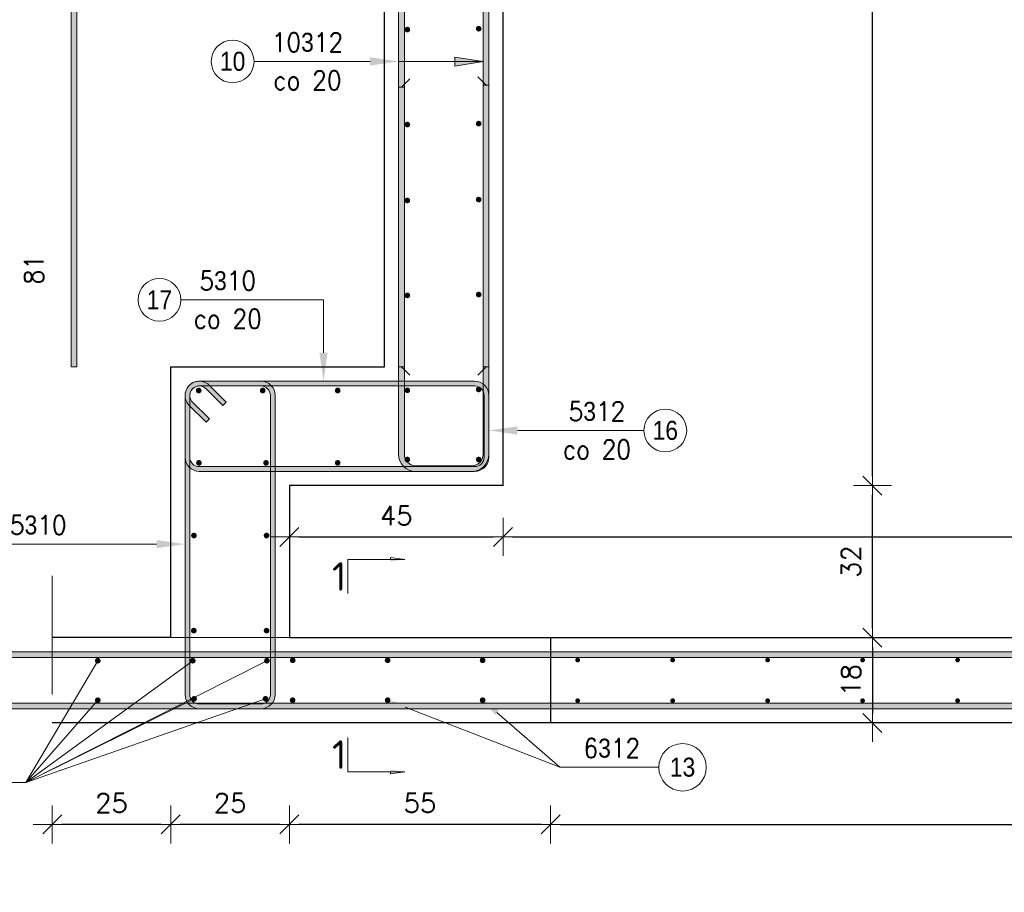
# Model space of a CAD drawing. Extents: x 72518 to 104580, y -134755 to -121361.
# Tile 16 of 47: x 81852 to 83926, y -128189 to -126351. Entities that reach past the tile are written whole.
import ezdxf

# ---------------------------------------------------------------- set-up
doc = ezdxf.new("R2010")
doc.units = 0
doc.header["$LTSCALE"] = 5
doc.header["$MEASUREMENT"] = 0
doc.linetypes.add('DASHED', pattern=[0.75, 0.5, -0.25])
for name, color, linetype, lineweight in [('AutoCAD_Structural_Detailing_deskowanie', 2, 'Continuous', 30), ('AutoCAD_Structural_Detailing_kształt pręta', 7, 'Continuous', 13), ('AutoCAD_Structural_Detailing_opis kształtu pręta', 7, 'Continuous', 13), ('AutoCAD_Structural_Detailing_opis rozkładu', 7, 'Continuous', 13), ('AutoCAD_Structural_Detailing_pręt wyrzucony', 7, 'Continuous', 13), ('AutoCAD_Structural_Detailing_pręty punktowe', 7, 'Continuous', 40), ('AutoCAD_Structural_Detailing_symbole graficzne', 7, 'Continuous', 13), ('PS HATCH', 252, 'Continuous', 9), ('PS_DIM', 4, 'Continuous', 13), ('PS_POS', 1, 'Continuous', 15), ('PS_SOLID', 7, 'Continuous', 20)]:
    doc.layers.add(name, color=color, linetype=linetype, lineweight=lineweight)
doc.styles.add('marta_B', font='isocpeur.ttf')
doc.styles.add('r-gil', font='GIL_____.TTF', dxfattribs={"width": 0.9})
doc.styles.add('r-simplex', font='simplex.shx', dxfattribs={"width": 0.9})
doc.styles.add('styl2M', font='simplex.shx')
doc.dimstyles.new('RBCT DIM 20_M', dxfattribs={"dimtxt": 40, "dimasz": 20, "dimexe": 20, "dimexo": 150, "dimgap": 25, "dimtad": 1, "dimdec": 1, "dimlfac": 0.1, "dimzin": 9, "dimdsep": 46, "dimtxsty": 'styl2M', "dimblk": 'dimznak', "dimcen": 40, "dimse1": 1, "dimse2": 1, "dimclrd": 8, "dimclre": 8, "dimclrt": 4, "dimadec": 0, "dimazin": 0, "dimtfac": 1, "dimtdec": 1, "dimtix": 1, "dimtmove": 2, "dimatfit": 3, "dimldrblk": 'dimznak', "dimfxl": 5, "dimfxlon": 1, "dimarcsym": 0})

# ---------------------------------------------------------------- blocks, each defined once
blk = doc.blocks.new('dimznak')
at = {"color": 0}
for points in [[(0, 2), (0, -2)], [(-2, 0), (2, 0)]]:
    blk.add_lwpolyline(points, dxfattribs=at)
at = {"color": 3}
blk.add_lwpolyline([(1, 1), (-1, -1)], dxfattribs=at)
blk = doc.blocks.new('*D47')
at = {"layer": 'Defpoints', "color": 0, "transparency": 16777216}
for p in [(82970.4, -127832.7), (85870.4, -127832.7), (85870.4, -128046.3)]:
    blk.add_point(p, dxfattribs=at)
at = {"layer": 'PS_DIM', "color": 8, "lineweight": -2, "transparency": 16777216}
blk.add_line((82990.4, -128046.3), (85850.4, -128046.3), dxfattribs=at)
at = {"layer": 'PS_DIM', "color": 8, "lineweight": -2, "transparency": 16777216, "xscale": 20, "yscale": 20, "zscale": 20, "rotation": 180}
blk.add_blockref('dimznak', (82970.4, -128046.3), dxfattribs=at)
at = {"layer": 'PS_DIM', "color": 8, "lineweight": -2, "transparency": 16777216, "xscale": 20, "yscale": 20, "zscale": 20}
blk.add_blockref('dimznak', (85870.4, -128046.3), dxfattribs=at)
at = {"layer": 'PS_DIM', "color": 4, "transparency": 16777216, "insert": (84420.4, -128001.3), "char_height": 40, "attachment_point": 5, "style": 'styl2M', "bg_fill": 3, "box_fill_scale": 1.25, "bg_fill_color": 256, "bg_fill_true_color": 13158600, "bg_fill_transparency": 0}
blk.add_mtext('290', dxfattribs=at)
blk = doc.blocks.new('*D48')
at = {"layer": 'Defpoints', "color": 0, "transparency": 16777216}
for p in [(82870.4, -127332.7), (83648, -127332.7), (83405.4, -127652.7)]:
    blk.add_point(p, dxfattribs=at)
at = {"layer": 'PS_DIM', "color": 8, "lineweight": -2, "transparency": 16777216}
blk.add_line((83648, -127632.7), (83648, -127352.7), dxfattribs=at)
at = {"layer": 'PS_DIM', "color": 8, "lineweight": -2, "transparency": 16777216, "xscale": 20, "yscale": 20, "zscale": 20}
for p, rotation in [((83648, -127332.7), 90), ((83648, -127652.7), 270)]:
    blk.add_blockref('dimznak', p, dxfattribs=dict(at, rotation=rotation))
at = {"layer": 'PS_DIM', "color": 4, "transparency": 16777216, "insert": (83603, -127492.7), "char_height": 40, "attachment_point": 5, "rotation": 90, "style": 'styl2M', "bg_fill": 3, "box_fill_scale": 1.25, "bg_fill_color": 256, "bg_fill_true_color": 13158600, "bg_fill_transparency": 0}
blk.add_mtext('32', dxfattribs=at)
blk = doc.blocks.new('*D49')
at = {"layer": 'Defpoints', "color": 0, "transparency": 16777216}
for p in [(83420.4, -124832.7), (83648, -124832.7), (82870.4, -127332.7)]:
    blk.add_point(p, dxfattribs=at)
at = {"layer": 'PS_DIM', "color": 8, "lineweight": -2, "transparency": 16777216}
blk.add_line((83648, -127312.7), (83648, -124852.7), dxfattribs=at)
at = {"layer": 'PS_DIM', "color": 8, "lineweight": -2, "transparency": 16777216, "xscale": 20, "yscale": 20, "zscale": 20}
for p, rotation in [((83648, -124832.7), 90), ((83648, -127332.7), 270)]:
    blk.add_blockref('dimznak', p, dxfattribs=dict(at, rotation=rotation))
at = {"layer": 'PS_DIM', "color": 4, "transparency": 16777216, "insert": (83603, -126082.7), "char_height": 40, "attachment_point": 5, "rotation": 90, "style": 'styl2M', "bg_fill": 3, "box_fill_scale": 1.25, "bg_fill_color": 256, "bg_fill_true_color": 13158600, "bg_fill_transparency": 0}
blk.add_mtext('250', dxfattribs=at)
blk = doc.blocks.new('*D51')
at = {"layer": 'Defpoints', "color": 0, "transparency": 16777216}
for p in [(82420.4, -127492.7), (82970.4, -127832.7), (82420.4, -128046.3)]:
    blk.add_point(p, dxfattribs=at)
at = {"layer": 'PS_DIM', "color": 8, "lineweight": -2, "transparency": 16777216}
blk.add_line((82950.4, -128046.3), (82440.4, -128046.3), dxfattribs=at)
at = {"layer": 'PS_DIM', "color": 8, "lineweight": -2, "transparency": 16777216, "xscale": 20, "yscale": 20, "zscale": 20, "rotation": 180}
blk.add_blockref('dimznak', (82420.4, -128046.3), dxfattribs=at)
at = {"layer": 'PS_DIM', "color": 8, "lineweight": -2, "transparency": 16777216, "xscale": 20, "yscale": 20, "zscale": 20}
blk.add_blockref('dimznak', (82970.4, -128046.3), dxfattribs=at)
at = {"layer": 'PS_DIM', "color": 4, "transparency": 16777216, "insert": (82695.4, -128001.3), "char_height": 40, "attachment_point": 5, "style": 'styl2M', "bg_fill": 3, "box_fill_scale": 1.25, "bg_fill_color": 256, "bg_fill_true_color": 13158600, "bg_fill_transparency": 0}
blk.add_mtext('55', dxfattribs=at)
blk = doc.blocks.new('*D52')
at = {"layer": 'Defpoints', "color": 0, "transparency": 16777216}
for p in [(82170.6, -127492.7), (82420.4, -127492.7), (82170.6, -128046.3)]:
    blk.add_point(p, dxfattribs=at)
at = {"layer": 'PS_DIM', "color": 8, "lineweight": -2, "transparency": 16777216}
blk.add_line((82400.4, -128046.3), (82190.6, -128046.3), dxfattribs=at)
at = {"layer": 'PS_DIM', "color": 8, "lineweight": -2, "transparency": 16777216, "xscale": 20, "yscale": 20, "zscale": 20, "rotation": 180}
blk.add_blockref('dimznak', (82170.6, -128046.3), dxfattribs=at)
at = {"layer": 'PS_DIM', "color": 8, "lineweight": -2, "transparency": 16777216, "xscale": 20, "yscale": 20, "zscale": 20}
blk.add_blockref('dimznak', (82420.4, -128046.3), dxfattribs=at)
at = {"layer": 'PS_DIM', "color": 4, "transparency": 16777216, "insert": (82295.5, -128001.3), "char_height": 40, "attachment_point": 5, "style": 'styl2M', "bg_fill": 3, "box_fill_scale": 1.25, "bg_fill_color": 256, "bg_fill_true_color": 13158600, "bg_fill_transparency": 0}
blk.add_mtext('25', dxfattribs=at)
blk = doc.blocks.new('*D53')
at = {"layer": 'Defpoints', "color": 0, "transparency": 16777216}
for p in [(82170.6, -127492.7), (81920.9, -127522.7), (81920.9, -128046.3)]:
    blk.add_point(p, dxfattribs=at)
at = {"layer": 'PS_DIM', "color": 8, "lineweight": -2, "transparency": 16777216}
blk.add_line((82150.6, -128046.3), (81940.9, -128046.3), dxfattribs=at)
at = {"layer": 'PS_DIM', "color": 8, "lineweight": -2, "transparency": 16777216, "xscale": 20, "yscale": 20, "zscale": 20, "rotation": 180}
blk.add_blockref('dimznak', (81920.9, -128046.3), dxfattribs=at)
at = {"layer": 'PS_DIM', "color": 8, "lineweight": -2, "transparency": 16777216, "xscale": 20, "yscale": 20, "zscale": 20}
blk.add_blockref('dimznak', (82170.6, -128046.3), dxfattribs=at)
at = {"layer": 'PS_DIM', "color": 4, "transparency": 16777216, "insert": (82045.8, -128001.3), "char_height": 40, "attachment_point": 5, "style": 'styl2M', "bg_fill": 3, "box_fill_scale": 1.25, "bg_fill_color": 256, "bg_fill_true_color": 13158600, "bg_fill_transparency": 0}
blk.add_mtext('25', dxfattribs=at)
blk = doc.blocks.new('*D60')
at = {"layer": 'Defpoints', "color": 0, "transparency": 16777216}
for p in [(82420.4, -127332.7), (82870.4, -127332.7), (82870.4, -127440.7)]:
    blk.add_point(p, dxfattribs=at)
at = {"layer": 'PS_DIM', "color": 8, "lineweight": -2, "transparency": 16777216}
blk.add_line((82440.4, -127440.7), (82850.4, -127440.7), dxfattribs=at)
at = {"layer": 'PS_DIM', "color": 8, "lineweight": -2, "transparency": 16777216, "xscale": 20, "yscale": 20, "zscale": 20, "rotation": 180}
blk.add_blockref('dimznak', (82420.4, -127440.7), dxfattribs=at)
at = {"layer": 'PS_DIM', "color": 8, "lineweight": -2, "transparency": 16777216, "xscale": 20, "yscale": 20, "zscale": 20}
blk.add_blockref('dimznak', (82870.4, -127440.7), dxfattribs=at)
at = {"layer": 'PS_DIM', "color": 4, "transparency": 16777216, "insert": (82645.4, -127395.7), "char_height": 40, "attachment_point": 5, "style": 'styl2M', "bg_fill": 3, "box_fill_scale": 1.25, "bg_fill_color": 256, "bg_fill_true_color": 13158600, "bg_fill_transparency": 0}
blk.add_mtext('45', dxfattribs=at)
blk = doc.blocks.new('*D61')
at = {"layer": 'Defpoints', "color": 0, "transparency": 16777216}
for p in [(82870.4, -127332.7), (85970.4, -127332.7), (85970.4, -127440.7)]:
    blk.add_point(p, dxfattribs=at)
at = {"layer": 'PS_DIM', "color": 8, "lineweight": -2, "transparency": 16777216}
blk.add_line((82890.4, -127440.7), (85950.4, -127440.7), dxfattribs=at)
at = {"layer": 'PS_DIM', "color": 8, "lineweight": -2, "transparency": 16777216, "xscale": 20, "yscale": 20, "zscale": 20, "rotation": 180}
blk.add_blockref('dimznak', (82870.4, -127440.7), dxfattribs=at)
at = {"layer": 'PS_DIM', "color": 8, "lineweight": -2, "transparency": 16777216, "xscale": 20, "yscale": 20, "zscale": 20}
blk.add_blockref('dimznak', (85970.4, -127440.7), dxfattribs=at)
at = {"layer": 'PS_DIM', "color": 4, "transparency": 16777216, "insert": (84420.4, -127395.7), "char_height": 40, "attachment_point": 5, "style": 'styl2M', "bg_fill": 3, "box_fill_scale": 1.25, "bg_fill_color": 256, "bg_fill_true_color": 13158600, "bg_fill_transparency": 0}
blk.add_mtext('310', dxfattribs=at)
blk = doc.blocks.new('*D118')
at = {"layer": 'Defpoints', "color": 0, "transparency": 16777216}
for p in [(81920.9, -127832.7), (82870.4, -127832.7), (81920.9, -128518.1)]:
    blk.add_point(p, dxfattribs=at)
at = {"layer": 'PS_DIM', "color": 8, "lineweight": -2, "transparency": 16777216}
blk.add_line((82850.4, -128518.1), (81940.9, -128518.1), dxfattribs=at)
at = {"layer": 'PS_DIM', "color": 8, "lineweight": -2, "transparency": 16777216, "xscale": 20, "yscale": 20, "zscale": 20, "rotation": 180}
blk.add_blockref('dimznak', (81920.9, -128518.1), dxfattribs=at)
at = {"layer": 'PS_DIM', "color": 8, "lineweight": -2, "transparency": 16777216, "xscale": 20, "yscale": 20, "zscale": 20}
blk.add_blockref('dimznak', (82870.4, -128518.1), dxfattribs=at)
at = {"layer": 'PS_DIM', "color": 4, "transparency": 16777216, "insert": (82395.6, -128473.1), "char_height": 40, "attachment_point": 5, "style": 'styl2M', "bg_fill": 3, "box_fill_scale": 1.25, "bg_fill_color": 256, "bg_fill_true_color": 13158600, "bg_fill_transparency": 0}
blk.add_mtext('94.9', dxfattribs=at)
blk = doc.blocks.new('*D121')
at = {"layer": 'Defpoints', "color": 0, "transparency": 16777216}
for p in [(83743.4, -127652.7), (83648, -127832.7), (83743.4, -127832.7)]:
    blk.add_point(p, dxfattribs=at)
at = {"layer": 'PS_DIM', "color": 8, "lineweight": -2, "transparency": 16777216}
blk.add_line((83648, -127672.7), (83648, -127812.7), dxfattribs=at)
at = {"layer": 'PS_DIM', "color": 8, "lineweight": -2, "transparency": 16777216, "xscale": 20, "yscale": 20, "zscale": 20}
for p, rotation in [((83648, -127652.7), 90), ((83648, -127832.7), 270)]:
    blk.add_blockref('dimznak', p, dxfattribs=dict(at, rotation=rotation))
at = {"layer": 'PS_DIM', "color": 4, "transparency": 16777216, "insert": (83603, -127742.7), "char_height": 40, "attachment_point": 5, "rotation": 90, "style": 'styl2M', "bg_fill": 3, "box_fill_scale": 1.25, "bg_fill_color": 256, "bg_fill_true_color": 13158600, "bg_fill_transparency": 0}
blk.add_mtext('18', dxfattribs=at)

msp = doc.modelspace()

# ---------------------------------------------------------------- hatches: boundary and pattern name
at = {"layer": 'AutoCAD_Structural_Detailing_kształt pręta'}
for points in [[(82662.38, -127082.72), (82650.38, -127082.72), (82650.38, -124792.72), (82662.38, -124792.72)], [(82840.38, -127082.72), (82828.38, -127082.72), (82828.38, -124832.72), (82840.38, -124832.72)], [(82650.38, -126493.04), (82662.38, -126493.04), (82662.38, -127266.72), (82650.38, -127266.72)], [(82840.38, -127266.72), (82828.38, -127266.72), (82828.38, -126488.83), (82840.38, -126488.83)], [(82230.63, -127122.72), (82230.63, -127112.72), (82810.38, -127112.72), (82810.38, -127122.72)], [(82230.63, -127122.72), (82230.63, -127112.72), (82360.38, -127112.72), (82360.38, -127122.72)], [(82244.77, -127128.58), (82251.84, -127121.51), (82287.19, -127156.87), (82280.12, -127163.94)], [(82244.77, -127128.58), (82251.84, -127121.51), (82287.19, -127156.87), (82280.12, -127163.94)], [(82210.63, -127272.72), (82200.63, -127272.72), (82200.63, -127142.72), (82210.63, -127142.72)], [(82830.38, -127142.72), (82840.38, -127142.72), (82840.38, -127272.72), (82830.38, -127272.72)], [(82251.84, -127192.22), (82244.77, -127199.29), (82209.41, -127163.94), (82216.48, -127156.87)], [(82251.84, -127192.22), (82244.77, -127199.29), (82209.41, -127163.94), (82216.48, -127156.87)], [(82810.38, -127292.72), (82810.38, -127302.72), (82230.63, -127302.72), (82230.63, -127292.72)], [(82686.38, -127302.72), (82686.38, -127290.72), (82804.38, -127290.72), (82804.38, -127302.72)]]:
    msp.add_hatch(color=161, dxfattribs=at).paths.add_polyline_path(points, flags=0)
h = msp.add_hatch(color=161, dxfattribs=at)
edge = h.paths.add_edge_path(flags=0)
edge.add_line((82230.63, -127112.72), (82230.63, -127122.72))
edge.add_arc((82230.63, -127142.72), 20, 90, 225)
edge.add_line((82216.48, -127156.87), (82209.41, -127163.94))
edge.add_arc((82230.63, -127142.72), 30, 450, 585, ccw=False)
h = msp.add_hatch(color=161, dxfattribs=at)
edge = h.paths.add_edge_path(flags=0)
edge.add_line((82251.84, -127121.51), (82244.77, -127128.58))
edge.add_arc((82230.63, -127142.72), 20, 45, 180)
edge.add_line((82210.63, -127142.72), (82200.63, -127142.72))
edge.add_arc((82230.63, -127142.72), 30, 405, 540, ccw=False)
h = msp.add_hatch(color=161, dxfattribs=at)
edge = h.paths.add_edge_path(flags=0)
edge.add_line((82230.63, -127112.72), (82230.63, -127122.72))
edge.add_arc((82230.63, -127142.72), 20, 90, 225)
edge.add_line((82216.48, -127156.87), (82209.41, -127163.94))
edge.add_arc((82230.63, -127142.72), 30, 450, 585, ccw=False)
h = msp.add_hatch(color=161, dxfattribs=at)
edge = h.paths.add_edge_path(flags=0)
edge.add_line((82251.84, -127121.51), (82244.77, -127128.58))
edge.add_arc((82230.63, -127142.72), 20, 45, 180)
edge.add_line((82210.63, -127142.72), (82200.63, -127142.72))
edge.add_arc((82230.63, -127142.72), 30, 405, 540, ccw=False)
h = msp.add_hatch(color=161, dxfattribs=at)
edge = h.paths.add_edge_path(flags=0)
edge.add_line((82390.38, -127142.72), (82380.38, -127142.72))
edge.add_arc((82360.38, -127142.72), 20, 0, 90)
edge.add_line((82360.38, -127122.72), (82360.38, -127112.72))
edge.add_arc((82360.38, -127142.72), 30, 360, 450, ccw=False)
h = msp.add_hatch(color=161, dxfattribs=at)
edge = h.paths.add_edge_path(flags=0)
edge.add_line((82840.38, -127142.72), (82830.38, -127142.72))
edge.add_arc((82810.38, -127142.72), 20, 0, 90)
edge.add_line((82810.38, -127122.72), (82810.38, -127112.72))
edge.add_arc((82810.38, -127142.72), 30, 360, 450, ccw=False)
h = msp.add_hatch(color=161, dxfattribs=at)
edge = h.paths.add_edge_path(flags=0)
edge.add_line((82200.63, -127272.72), (82210.63, -127272.72))
edge.add_arc((82230.63, -127272.72), 20, 180, 270)
edge.add_line((82230.63, -127292.72), (82230.63, -127302.72))
edge.add_arc((82230.63, -127272.72), 30, 540, 630, ccw=False)
h = msp.add_hatch(color=161, dxfattribs=at)
edge = h.paths.add_edge_path(flags=0)
edge.add_line((82650.38, -127266.72), (82662.38, -127266.72))
edge.add_arc((82686.38, -127266.72), 24, 180, 270)
edge.add_line((82686.38, -127290.72), (82686.38, -127302.72))
edge.add_arc((82686.38, -127266.72), 36, 540, 630, ccw=False)
h = msp.add_hatch(color=161, dxfattribs=at)
edge = h.paths.add_edge_path(flags=0)
edge.add_line((82804.38, -127302.72), (82804.38, -127290.72))
edge.add_arc((82804.38, -127266.72), 24, -90, 0)
edge.add_line((82828.38, -127266.72), (82840.38, -127266.72))
edge.add_arc((82804.38, -127266.72), 36, 270, 360, ccw=False)
h = msp.add_hatch(color=161, dxfattribs=at)
edge = h.paths.add_edge_path(flags=0)
edge.add_line((82810.38, -127302.72), (82810.38, -127292.72))
edge.add_arc((82810.38, -127272.72), 20, -90, 0)
edge.add_line((82830.38, -127272.72), (82840.38, -127272.72))
edge.add_arc((82810.38, -127272.72), 30, 270, 360, ccw=False)
at = {"layer": 'AutoCAD_Structural_Detailing_opis kształtu pręta'}
for points in [[(82650.38, -126438.99), (82590.38, -126430.43), (82590.38, -126447.54)], [(82492.25, -127112.72), (82500.81, -127052.72), (82483.7, -127052.72)], [(82200.63, -127455.9), (82140.63, -127447.35), (82140.63, -127464.46)]]:
    msp.add_hatch(color=8, dxfattribs=at).paths.add_polyline_path(points, flags=0)
at = {"layer": 'AutoCAD_Structural_Detailing_pręt wyrzucony'}
msp.add_hatch(color=6, dxfattribs=at).paths.add_polyline_path([(81972.65, -127082.72), (81960.65, -127082.72), (81960.65, -124792.72), (81972.65, -124792.72)], flags=0)
at = {"layer": 'AutoCAD_Structural_Detailing_pręty punktowe'}
h = msp.add_hatch(color=1, dxfattribs=at)
edge = h.paths.add_edge_path(flags=0)
edge.add_arc((82668.71, -126371.97), 6, 0, 360, ccw=False)
h = msp.add_hatch(color=1, dxfattribs=at)
edge = h.paths.add_edge_path(flags=0)
edge.add_arc((82818.91, -126370.1), 6, 0, 360, ccw=False)
h = msp.add_hatch(color=1, dxfattribs=at)
edge = h.paths.add_edge_path(flags=0)
edge.add_arc((82668.71, -126571.97), 6, 0, 360, ccw=False)
h = msp.add_hatch(color=1, dxfattribs=at)
edge = h.paths.add_edge_path(flags=0)
edge.add_arc((82818.91, -126570.1), 6, 0, 360, ccw=False)
h = msp.add_hatch(color=1, dxfattribs=at)
edge = h.paths.add_edge_path(flags=0)
edge.add_arc((82668.71, -126731.97), 6, 0, 360, ccw=False)
h = msp.add_hatch(color=1, dxfattribs=at)
edge = h.paths.add_edge_path(flags=0)
edge.add_arc((82818.91, -126730.1), 6, 0, 360, ccw=False)
h = msp.add_hatch(color=1, dxfattribs=at)
edge = h.paths.add_edge_path(flags=0)
edge.add_arc((82668.71, -126931.97), 6, 0, 360, ccw=False)
h = msp.add_hatch(color=1, dxfattribs=at)
edge = h.paths.add_edge_path(flags=0)
edge.add_arc((82818.91, -126930.1), 6, 0, 360, ccw=False)
h = msp.add_hatch(color=1, dxfattribs=at)
edge = h.paths.add_edge_path(flags=0)
edge.add_arc((82229.42, -127132.3), 6, 0, 360, ccw=False)
h = msp.add_hatch(color=1, dxfattribs=at)
edge = h.paths.add_edge_path(flags=0)
edge.add_arc((82364.16, -127132.3), 6, 0, 360, ccw=False)
h = msp.add_hatch(color=1, dxfattribs=at)
edge = h.paths.add_edge_path(flags=0)
edge.add_arc((82522.05, -127132.3), 6, 0, 360, ccw=False)
h = msp.add_hatch(color=1, dxfattribs=at)
edge = h.paths.add_edge_path(flags=0)
edge.add_arc((82668.71, -127131.97), 6, 0, 360, ccw=False)
h = msp.add_hatch(color=1, dxfattribs=at)
edge = h.paths.add_edge_path(flags=0)
edge.add_arc((82818.91, -127130.1), 6, 0, 360, ccw=False)
h = msp.add_hatch(color=1, dxfattribs=at)
edge = h.paths.add_edge_path(flags=0)
edge.add_arc((82668.71, -127277.7), 6, 0, 360, ccw=False)
h = msp.add_hatch(color=1, dxfattribs=at)
edge = h.paths.add_edge_path(flags=0)
edge.add_arc((82818.91, -127277.7), 6, 0, 360, ccw=False)
h = msp.add_hatch(color=1, dxfattribs=at)
edge = h.paths.add_edge_path(flags=0)
edge.add_arc((82229.83, -127284.72), 6, 0, 360, ccw=False)
h = msp.add_hatch(color=1, dxfattribs=at)
edge = h.paths.add_edge_path(flags=0)
edge.add_arc((82371.12, -127284.72), 6, 0, 360, ccw=False)
h = msp.add_hatch(color=1, dxfattribs=at)
edge = h.paths.add_edge_path(flags=0)
edge.add_arc((82522.05, -127284.72), 6, 0, 360, ccw=False)
h = msp.add_hatch(color=1, dxfattribs=at)
edge = h.paths.add_edge_path(flags=0)
edge.add_arc((82219.38, -127437.83), 6, 0, 360, ccw=False)
h = msp.add_hatch(color=1, dxfattribs=at)
edge = h.paths.add_edge_path(flags=0)
edge.add_arc((83827.33, -127700.16), 5, 0, 360, ccw=False)
h = msp.add_hatch(color=1, dxfattribs=at)
edge = h.paths.add_edge_path(flags=0)
edge.add_arc((83027.33, -127785.72), 5, 0, 360, ccw=False)
h = msp.add_hatch(color=1, dxfattribs=at)
edge = h.paths.add_edge_path(flags=0)
edge.add_arc((83227.33, -127785.72), 5, 0, 360, ccw=False)
h = msp.add_hatch(color=1, dxfattribs=at)
edge = h.paths.add_edge_path(flags=0)
edge.add_arc((83427.33, -127785.72), 5, 0, 360, ccw=False)
h = msp.add_hatch(color=1, dxfattribs=at)
edge = h.paths.add_edge_path(flags=0)
edge.add_arc((83827.33, -127785.72), 5, 0, 360, ccw=False)
at = {"layer": 'PS HATCH'}
h = msp.add_hatch(color=256, dxfattribs=at)
h.dxf.hatch_style = 1
h.paths.add_polyline_path([(82828.38, -126438.99), (82768.47, -126429.88), (82768.47, -126448.78)])

# ---------------------------------------------------------------- linework, layer by layer
at = {"layer": 'AutoCAD_Structural_Detailing_deskowanie'}
for p, q in [((82620.38, -127082.72), (82620.38, -124582.72)), ((82620.38, -127082.72), (82620.38, -124832.72)), ((82870.38, -127332.72), (82870.38, -124832.72)), ((82170.63, -127652.72), (82170.63, -127082.72)), ((82170.63, -127082.72), (82620.38, -127082.72)), ((82870.38, -127332.72), (82420.38, -127332.72)), ((82420.38, -127332.72), (82420.38, -127652.72)), ((82870.38, -127332.72), (82620.38, -127332.72)), ((82170.63, -127652.72), (81920.88, -127652.72)), ((82420.38, -127652.72), (85435.38, -127652.72)), ((85435.38, -127832.72), (81920.88, -127832.72))]:
    msp.add_line(p, q, dxfattribs=at)
at = {"layer": 'AutoCAD_Structural_Detailing_kształt pręta', "color": 161}
for p, q in [((82650.38, -127082.72), (82650.38, -124792.72)), ((82662.38, -127082.72), (82662.38, -124792.72)), ((82828.38, -127082.72), (82828.38, -124832.72)), ((82840.38, -127082.72), (82840.38, -124832.72)), ((82650.38, -126493.04), (82650.38, -127266.72)), ((82662.38, -126493.04), (82650.38, -126493.04)), ((82662.38, -126493.04), (82662.38, -127266.72)), ((82828.38, -127266.72), (82828.38, -126488.83)), ((82828.38, -126488.83), (82840.38, -126488.83)), ((82840.38, -127266.72), (82840.38, -126488.83)), ((82650.38, -127082.72), (82662.38, -127082.72)), ((82828.38, -127082.72), (82840.38, -127082.72)), ((82230.63, -127112.72), (82810.38, -127112.72)), ((82230.63, -127112.72), (82360.38, -127112.72)), ((82230.63, -127122.72), (82810.38, -127122.72)), ((82230.63, -127122.72), (82360.38, -127122.72)), ((82244.77, -127128.58), (82280.12, -127163.94)), ((82244.77, -127128.58), (82280.12, -127163.94)), ((82251.84, -127121.51), (82287.19, -127156.87)), ((82251.84, -127121.51), (82287.19, -127156.87)), ((82200.63, -127272.72), (82200.63, -127142.72)), ((82210.63, -127272.72), (82210.63, -127142.72)), ((82830.38, -127142.72), (82830.38, -127272.72)), ((82840.38, -127142.72), (82840.38, -127272.72)), ((82244.77, -127199.29), (82209.41, -127163.94)), ((82244.77, -127199.29), (82209.41, -127163.94)), ((82251.84, -127192.22), (82216.48, -127156.87)), ((82251.84, -127192.22), (82216.48, -127156.87)), ((82287.19, -127156.87), (82280.12, -127163.94)), ((82287.19, -127156.87), (82280.12, -127163.94)), ((82244.77, -127199.29), (82251.84, -127192.22)), ((82244.77, -127199.29), (82251.84, -127192.22)), ((82810.38, -127292.72), (82230.63, -127292.72)), ((82686.38, -127290.72), (82804.38, -127290.72)), ((82810.38, -127302.72), (82230.63, -127302.72)), ((82686.38, -127302.72), (82804.38, -127302.72))]:
    msp.add_line(p, q, dxfattribs=at)
at = {"layer": 'AutoCAD_Structural_Detailing_kształt pręta', "color": 1, "lineweight": 0}
for p, q in [((82656.38, -126493.04), (82673.88, -126475.54)), ((82834.38, -126488.83), (82816.88, -126471.33)), ((82656.38, -127082.72), (82673.88, -127100.22)), ((82834.38, -127082.72), (82816.88, -127100.22))]:
    msp.add_line(p, q, dxfattribs=at)
at = {"layer": 'AutoCAD_Structural_Detailing_kształt pręta', "color": 161}
for centre, radius, start, end in [((82230.63, -127142.72), 30, 90, 225), ((82230.63, -127142.72), 30, 45, 180), ((82230.63, -127142.72), 30, 90, 225), ((82230.63, -127142.72), 30, 45, 180), ((82230.63, -127142.72), 20, 90, 225), ((82230.63, -127142.72), 20, 45, 180), ((82230.63, -127142.72), 20, 90, 225), ((82230.63, -127142.72), 20, 45, 180), ((82360.38, -127142.72), 30, 360, 90), ((82360.38, -127142.72), 20, 360, 90), ((82810.38, -127142.72), 30, 360, 90), ((82810.38, -127142.72), 20, 360, 90), ((82230.63, -127272.72), 30, 180, 270), ((82230.63, -127272.72), 20, 180, 270), ((82686.38, -127266.72), 36, 180, 270), ((82686.38, -127266.72), 24, 180, 270), ((82804.38, -127266.72), 24, 270, 0), ((82804.38, -127266.72), 36, 270, 0), ((82810.38, -127272.72), 20, 270, 360), ((82810.38, -127272.72), 30, 270, 360)]:
    msp.add_arc(centre, radius, start, end, dxfattribs=at)
at = {"layer": 'AutoCAD_Structural_Detailing_opis kształtu pręta', "color": 8}
for p, q in [((82345.84, -126438.99), (82590.38, -126438.99)), ((82492.25, -126941.24), (82191.7, -126941.24)), ((82492.25, -126941.24), (82492.25, -127052.72)), ((81792.68, -127455.9), (82140.63, -127455.9))]:
    msp.add_line(p, q, dxfattribs=at)
at = {"layer": 'AutoCAD_Structural_Detailing_opis kształtu pręta', "color": 8, "lineweight": 18}
for centre in [(82300.84, -126438.99), (82146.7, -126941.24)]:
    msp.add_circle(centre, 45, dxfattribs=at)
at = {"layer": 'AutoCAD_Structural_Detailing_pręt wyrzucony', "color": 6}
for p, q in [((81960.65, -127082.72), (81960.65, -124792.72)), ((81972.65, -127082.72), (81972.65, -124792.72)), ((81960.65, -127082.72), (81972.65, -127082.72))]:
    msp.add_line(p, q, dxfattribs=at)
at = {"layer": 'PS HATCH'}
msp.add_line((82650.38, -126438.99), (82828.38, -126438.99), dxfattribs=at)
msp.add_lwpolyline([(82828.38, -126438.99), (82828.38, -126438.99), (82768.47, -126429.88), (82768.47, -126448.78), (82828.38, -126438.99)], dxfattribs=at)
at = {"layer": 'PS_SOLID', "color": 8, "linetype": 'Continuous', "ltscale": 100}
msp.add_line((82170.63, -127652.72), (82420.38, -127652.72), dxfattribs=at)

# ---------------------------------------------------------------- texts
at = {"layer": 'AutoCAD_Structural_Detailing_opis kształtu pręta', "color": 3, "char_height": 40, "attachment_point": 5}
for s, insert, style in [('10\\Fdiam;3\\Fsimplex.shx;12  ', (82458.41, -126398.99), 'r-simplex'), ('10', (82300.84, -126438.99), 'r-gil'), ('co 20', (82458.41, -126478.99), 'r-simplex'), ('5\\Fdiam;3\\Fsimplex.shx;10  ', (81891.54, -127415.9), 'r-simplex')]:
    msp.add_mtext(s, dxfattribs=dict(at, insert=insert, style=style))
at = {"layer": 'AutoCAD_Structural_Detailing_opis kształtu pręta', "color": 3, "char_height": 40, "attachment_point": 5, "rotation": 0}
for s, insert, style in [('5\\Fdiam;3\\Fsimplex.shx;10  ', (82290.55, -126901.24), 'r-simplex'), ('17', (82146.7, -126941.24), 'r-gil'), ('co 20', (82290.55, -126981.24), 'r-simplex')]:
    msp.add_mtext(s, dxfattribs=dict(at, insert=insert, style=style))
at = {"layer": 'AutoCAD_Structural_Detailing_pręt wyrzucony', "color": 3, "insert": (81882.41, -126877.78), "char_height": 40, "attachment_point": 5, "rotation": 90, "style": 'r-simplex'}
msp.add_mtext('81', dxfattribs=at)

# ---------------------------------------------------------------- next in the draw order: dimensions: what is measured, and where the dimension line sits
at = {"layer": 'PS_DIM'}
dim = msp.add_linear_dim(base=(83647.97, -127332.72), p1=(83405.38, -127652.72), p2=(82870.38, -127332.72), angle=90, dimstyle='RBCT DIM 20_M', override={"dimtfill": 1}, dxfattribs=at)
dim.commit()
dim.dimension.update_dxf_attribs({"geometry": '*D48', "text_midpoint": (83602.97, -127492.72)})
dim = msp.add_linear_dim(base=(85870.38, -128046.29), p1=(82970.38, -127832.72), p2=(85870.38, -127832.72), dimstyle='RBCT DIM 20_M', override={"dimtfill": 1}, dxfattribs=at)
dim.commit()
dim.dimension.update_dxf_attribs({"geometry": '*D47', "text_midpoint": (84420.38, -128001.29)})

# ---------------------------------------------------------------- next in the draw order: hatches: boundary and pattern name
at = {"layer": 'AutoCAD_Structural_Detailing_pręty punktowe'}
h = msp.add_hatch(color=1, dxfattribs=at)
edge = h.paths.add_edge_path(flags=0)
edge.add_arc((83027.33, -127700.16), 5, 0, 360, ccw=False)
h = msp.add_hatch(color=1, dxfattribs=at)
edge = h.paths.add_edge_path(flags=0)
edge.add_arc((83227.33, -127700.16), 5, 0, 360, ccw=False)
h = msp.add_hatch(color=1, dxfattribs=at)
edge = h.paths.add_edge_path(flags=0)
edge.add_arc((83427.33, -127700.16), 5, 0, 360, ccw=False)

# ---------------------------------------------------------------- next in the draw order: linework, layer by layer
at = {"layer": 'AutoCAD_Structural_Detailing_opis rozkładu', "color": 8, "lineweight": 18}
msp.add_circle((83248.18, -127926.02), 50, dxfattribs=at)

# ---------------------------------------------------------------- next in the draw order: texts
at = {"layer": 'AutoCAD_Structural_Detailing_opis rozkładu', "color": 3, "char_height": 40, "attachment_point": 5}
for s, insert, style in [('6\\Fdiam;3\\Fsimplex.shx;12 ', (83099.32, -127886.02), 'r-simplex'), ('13', (83248.18, -127926.02), 'r-gil')]:
    msp.add_mtext(s, dxfattribs=dict(at, insert=insert, style=style))

# ---------------------------------------------------------------- next in the draw order: dimensions: what is measured, and where the dimension line sits
at = {"layer": 'PS_DIM'}
for base, p1, p2, picture, middle in [((83647.97, -124832.72), (82870.38, -127332.72), (83420.38, -124832.72), '*D49', (83602.97, -126082.72)), ((83647.97, -127832.72), (83743.36, -127652.72), (83743.36, -127832.72), '*D121', (83602.97, -127742.72))]:
    dim = msp.add_linear_dim(base=base, p1=p1, p2=p2, angle=90, dimstyle='RBCT DIM 20_M', override={"dimtfill": 1}, dxfattribs=at)
    dim.commit()
    dim.dimension.update_dxf_attribs({"geometry": picture, "text_midpoint": middle})
dim = msp.add_linear_dim(base=(82420.38, -128046.29), p1=(82970.38, -127832.72), p2=(82420.38, -127492.72), dimstyle='RBCT DIM 20_M', override={"dimtfill": 1}, dxfattribs=at)
dim.commit()
dim.dimension.update_dxf_attribs({"geometry": '*D51', "text_midpoint": (82695.38, -128001.29)})

# ---------------------------------------------------------------- next in the draw order: hatches: boundary and pattern name
at = {"layer": 'AutoCAD_Structural_Detailing_opis kształtu pręta'}
msp.add_hatch(color=8, dxfattribs=at).paths.add_polyline_path([(82840.38, -127216.5), (82900.38, -127225.06), (82900.38, -127207.95)], flags=0)
at = {"layer": 'AutoCAD_Structural_Detailing_opis rozkładu'}
for points in [[(82627.19, -127784.72), (82662.39, -127804.56), (82666.53, -127793.94)], [(82827.19, -127784.72), (82853.63, -127815.27), (82861.12, -127806.67)]]:
    msp.add_hatch(color=8, dxfattribs=at).paths.add_polyline_path(points, flags=0)
at = {"layer": 'AutoCAD_Structural_Detailing_pręty punktowe'}
h = msp.add_hatch(color=1, dxfattribs=at)
edge = h.paths.add_edge_path(flags=0)
edge.add_arc((82627.19, -127700.68), 6, 0, 360, ccw=False)
h = msp.add_hatch(color=1, dxfattribs=at)
edge = h.paths.add_edge_path(flags=0)
edge.add_arc((82827.19, -127700.68), 6, 0, 360, ccw=False)
h = msp.add_hatch(color=1, dxfattribs=at)
edge = h.paths.add_edge_path(flags=0)
edge.add_arc((83627.33, -127700.16), 5, 0, 360, ccw=False)
h = msp.add_hatch(color=1, dxfattribs=at)
edge = h.paths.add_edge_path(flags=0)
edge.add_arc((82627.19, -127784.72), 6, 0, 360, ccw=False)
h = msp.add_hatch(color=1, dxfattribs=at)
edge = h.paths.add_edge_path(flags=0)
edge.add_arc((82827.19, -127784.72), 6, 0, 360, ccw=False)
h = msp.add_hatch(color=1, dxfattribs=at)
edge = h.paths.add_edge_path(flags=0)
edge.add_arc((83627.33, -127785.72), 5, 0, 360, ccw=False)

# ---------------------------------------------------------------- next in the draw order: linework, layer by layer
at = {"layer": 'AutoCAD_Structural_Detailing_deskowanie'}
msp.add_line((82970.38, -127652.72), (82970.38, -127832.72), dxfattribs=at)
at = {"layer": 'AutoCAD_Structural_Detailing_opis kształtu pręta', "color": 8}
msp.add_line((83166.86, -127216.5), (82900.38, -127216.5), dxfattribs=at)
at = {"layer": 'AutoCAD_Structural_Detailing_opis kształtu pręta', "color": 8, "lineweight": 18}
msp.add_circle((83211.86, -127216.5), 45, dxfattribs=at)
at = {"layer": 'AutoCAD_Structural_Detailing_opis rozkładu', "color": 8}
msp.add_line((82989.71, -127926.02), (83198.18, -127926.02), dxfattribs=at)

# ---------------------------------------------------------------- next in the draw order: texts
at = {"layer": 'AutoCAD_Structural_Detailing_opis kształtu pręta', "color": 3, "char_height": 40, "attachment_point": 5}
for s, insert, style in [('5\\Fdiam;3\\Fsimplex.shx;12  ', (83068.01, -127176.5), 'r-simplex'), ('16', (83211.86, -127216.5), 'r-gil'), ('co 20', (83068.01, -127256.5), 'r-simplex')]:
    msp.add_mtext(s, dxfattribs=dict(at, insert=insert, style=style))

# ---------------------------------------------------------------- next in the draw order: dimensions: what is measured, and where the dimension line sits
at = {"layer": 'PS_DIM'}
for base, p1, p2, picture, middle in [((82870.38, -127440.75), (82420.38, -127332.72), (82870.38, -127332.72), '*D60', (82645.38, -127395.75)), ((82170.63, -128046.29), (82420.38, -127492.72), (82170.63, -127492.72), '*D52', (82295.5, -128001.29))]:
    dim = msp.add_linear_dim(base=base, p1=p1, p2=p2, dimstyle='RBCT DIM 20_M', override={"dimtfill": 1}, dxfattribs=at)
    dim.commit()
    dim.dimension.update_dxf_attribs({"geometry": picture, "text_midpoint": middle})

# ---------------------------------------------------------------- next in the draw order: hatches: boundary and pattern name
at = {"layer": 'AutoCAD_Structural_Detailing_kształt pręta'}
for points in [[(82380.38, -127142.72), (82390.38, -127142.72), (82390.38, -127772.72), (82380.38, -127772.72)], [(82360.38, -127792.72), (82360.38, -127802.72), (82230.63, -127802.72), (82230.63, -127792.72)]]:
    msp.add_hatch(color=161, dxfattribs=at).paths.add_polyline_path(points, flags=0)
h = msp.add_hatch(color=161, dxfattribs=at)
edge = h.paths.add_edge_path(flags=0)
edge.add_line((82360.38, -127802.72), (82360.38, -127792.72))
edge.add_arc((82360.38, -127772.72), 20, -90, 0)
edge.add_line((82380.38, -127772.72), (82390.38, -127772.72))
edge.add_arc((82360.38, -127772.72), 30, 270, 360, ccw=False)
at = {"layer": 'AutoCAD_Structural_Detailing_pręty punktowe'}
h = msp.add_hatch(color=1, dxfattribs=at)
edge = h.paths.add_edge_path(flags=0)
edge.add_arc((82372.26, -127437.83), 6, 0, 360, ccw=False)
h = msp.add_hatch(color=1, dxfattribs=at)
edge = h.paths.add_edge_path(flags=0)
edge.add_arc((82372.26, -127638.12), 6, 0, 360, ccw=False)
h = msp.add_hatch(color=1, dxfattribs=at)
edge = h.paths.add_edge_path(flags=0)
edge.add_arc((82373.03, -127701.56), 6, 0, 360, ccw=False)
h = msp.add_hatch(color=1, dxfattribs=at)
edge = h.paths.add_edge_path(flags=0)
edge.add_arc((82427.3, -127700.68), 6, 0, 360, ccw=False)
h = msp.add_hatch(color=1, dxfattribs=at)
edge = h.paths.add_edge_path(flags=0)
edge.add_arc((82370.08, -127781.84), 6, 0, 360, ccw=False)
h = msp.add_hatch(color=1, dxfattribs=at)
edge = h.paths.add_edge_path(flags=0)
edge.add_arc((82427.19, -127784.72), 6, 0, 360, ccw=False)
at = {"layer": 'AutoCAD_Structural_Detailing_symbole graficzne', "linetype": 'Continuous', "lineweight": 0}
msp.add_hatch(color=7, dxfattribs=at).paths.add_polyline_path([(82663.09, -127488.04), (82633.09, -127488.04), (82633.09, -127492.31)], flags=0)

# ---------------------------------------------------------------- next in the draw order: linework, layer by layer
at = {"layer": 'AutoCAD_Structural_Detailing_kształt pręta', "color": 161}
for p, q in [((82380.38, -127142.72), (82380.38, -127772.72)), ((82390.38, -127142.72), (82390.38, -127772.72)), ((82360.38, -127792.72), (82230.63, -127792.72)), ((82360.38, -127802.72), (82230.63, -127802.72))]:
    msp.add_line(p, q, dxfattribs=at)
for radius in [20, 30]:
    msp.add_arc((82360.38, -127772.72), radius, 270, 0, dxfattribs=at)
at = {"layer": 'AutoCAD_Structural_Detailing_symbole graficzne', "color": 7, "linetype": 'Continuous', "lineweight": 0}
for p, q in [((82543.09, -127488.04), (82543.09, -127560.04)), ((82663.09, -127488.04), (82543.09, -127488.04)), ((82633.09, -127488.04), (82633.09, -127483.76)), ((82663.09, -127488.04), (82633.09, -127483.76))]:
    msp.add_line(p, q, dxfattribs=at)

# ---------------------------------------------------------------- next in the draw order: texts
at = {"layer": 'AutoCAD_Structural_Detailing_symbole graficzne', "color": 2, "insert": (82525.09, -127524.04), "char_height": 60, "attachment_point": 5, "style": 'marta_B'}
msp.add_mtext('1', dxfattribs=at)

# ---------------------------------------------------------------- next in the draw order: dimensions: what is measured, and where the dimension line sits
at = {"layer": 'PS_DIM'}
for base, p1, p2, picture, middle in [((85970.38, -127440.75), (82870.38, -127332.72), (85970.38, -127332.72), '*D61', (84420.38, -127395.75)), ((81920.88, -128046.29), (82170.63, -127492.72), (81920.88, -127522.72), '*D53', (82045.75, -128001.29))]:
    dim = msp.add_linear_dim(base=base, p1=p1, p2=p2, dimstyle='RBCT DIM 20_M', override={"dimtfill": 1}, dxfattribs=at)
    dim.commit()
    dim.dimension.update_dxf_attribs({"geometry": picture, "text_midpoint": middle})

# ---------------------------------------------------------------- next in the draw order: hatches: boundary and pattern name
at = {"layer": 'AutoCAD_Structural_Detailing_kształt pręta'}
for points in [[(82210.63, -127772.72), (82200.63, -127772.72), (82200.63, -127142.72), (82210.63, -127142.72)], [(81320.88, -127694.72), (81320.88, -127682.72), (87720.88, -127682.72), (87720.88, -127694.72)], [(81320.88, -127802.72), (81320.88, -127790.72), (87720.88, -127790.72), (87720.88, -127802.72)]]:
    msp.add_hatch(color=161, dxfattribs=at).paths.add_polyline_path(points, flags=0)
h = msp.add_hatch(color=161, dxfattribs=at)
edge = h.paths.add_edge_path(flags=0)
edge.add_line((82200.63, -127772.72), (82210.63, -127772.72))
edge.add_arc((82230.63, -127772.72), 20, 180, 270)
edge.add_line((82230.63, -127792.72), (82230.63, -127802.72))
edge.add_arc((82230.63, -127772.72), 30, 540, 630, ccw=False)
at = {"layer": 'AutoCAD_Structural_Detailing_pręty punktowe'}
h = msp.add_hatch(color=1, dxfattribs=at)
edge = h.paths.add_edge_path(flags=0)
edge.add_arc((82219.07, -127638.12), 6, 0, 360, ccw=False)
h = msp.add_hatch(color=1, dxfattribs=at)
edge = h.paths.add_edge_path(flags=0)
edge.add_arc((82016.9, -127701.56), 6, 0, 360, ccw=False)
h = msp.add_hatch(color=1, dxfattribs=at)
edge = h.paths.add_edge_path(flags=0)
edge.add_arc((82216.9, -127701.56), 6, 0, 360, ccw=False)
h = msp.add_hatch(color=1, dxfattribs=at)
edge = h.paths.add_edge_path(flags=0)
edge.add_arc((82016.9, -127784.85), 6, 0, 360, ccw=False)
h = msp.add_hatch(color=1, dxfattribs=at)
edge = h.paths.add_edge_path(flags=0)
edge.add_arc((82219.73, -127781.84), 6, 0, 360, ccw=False)

# ---------------------------------------------------------------- next in the draw order: linework, layer by layer
at = {"layer": 'AutoCAD_Structural_Detailing_kształt pręta', "color": 161}
for p, q in [((82200.63, -127772.72), (82200.63, -127142.72)), ((82210.63, -127772.72), (82210.63, -127142.72)), ((81320.88, -127682.72), (87720.88, -127682.72)), ((81320.88, -127694.72), (87720.88, -127694.72)), ((81320.88, -127790.72), (87720.88, -127790.72)), ((81320.88, -127802.72), (87720.88, -127802.72))]:
    msp.add_line(p, q, dxfattribs=at)
for radius in [30, 20]:
    msp.add_arc((82230.63, -127772.72), radius, 180, 270, dxfattribs=at)
at = {"layer": 'PS_POS'}
for points in [[(82216.9, -127701.56), (81865.33, -127957.81), (82016.9, -127701.56), (81865.33, -127957.81), (81300.91, -127957.81)], [(82373.03, -127701.56), (81865.33, -127957.81), (82370.08, -127781.84)], [(82219.73, -127781.84), (81865.33, -127957.81), (82016.9, -127784.85)]]:
    msp.add_lwpolyline(points, dxfattribs=at)
at = {"layer": 'PS_SOLID', "color": 8, "linetype": 'DASHED', "ltscale": 100}
msp.add_line((81920.88, -127522.72), (81920.88, -127832.72), dxfattribs=at)

# ---------------------------------------------------------------- next in the draw order: dimensions: what is measured, and where the dimension line sits
at = {"layer": 'PS_DIM'}
dim = msp.add_linear_dim(base=(81920.87603017, -128518.07799558), p1=(82870.37603017, -127832.72447624), p2=(81920.87603017, -127832.72447624), dimstyle='RBCT DIM 20_M', override={"dimtfill": 1}, dxfattribs=at)
dim.commit()
dim.dimension.update_dxf_attribs({"geometry": '*D118', "text_midpoint": (82395.62603017, -128473.07799558)})

# ---------------------------------------------------------------- next in the draw order: hatches: boundary and pattern name
at = {"layer": 'AutoCAD_Structural_Detailing_symbole graficzne', "linetype": 'Continuous', "lineweight": 0}
msp.add_hatch(color=7, dxfattribs=at).paths.add_polyline_path([(82663.09, -127935.33), (82633.09, -127935.33), (82633.09, -127931.05)], flags=0)

# ---------------------------------------------------------------- next in the draw order: linework, layer by layer
at = {"layer": 'AutoCAD_Structural_Detailing_opis rozkładu', "color": 8}
for q in [(82664.46, -127799.25), (82857.37, -127810.97)]:
    msp.add_line((82989.71, -127926.02), q, dxfattribs=at)
at = {"layer": 'AutoCAD_Structural_Detailing_symbole graficzne', "color": 7, "linetype": 'Continuous', "lineweight": 0}
for p, q in [((82543.09, -127935.33), (82543.09, -127863.33)), ((82663.09, -127935.33), (82543.09, -127935.33)), ((82633.09, -127935.33), (82633.09, -127939.6)), ((82663.09, -127935.33), (82633.09, -127939.6))]:
    msp.add_line(p, q, dxfattribs=at)

# ---------------------------------------------------------------- next in the draw order: texts
at = {"layer": 'AutoCAD_Structural_Detailing_symbole graficzne', "color": 2, "insert": (82525.09, -127899.33), "char_height": 60, "attachment_point": 5, "style": 'marta_B'}
msp.add_mtext('1', dxfattribs=at)

doc.saveas('drawing.dxf')
